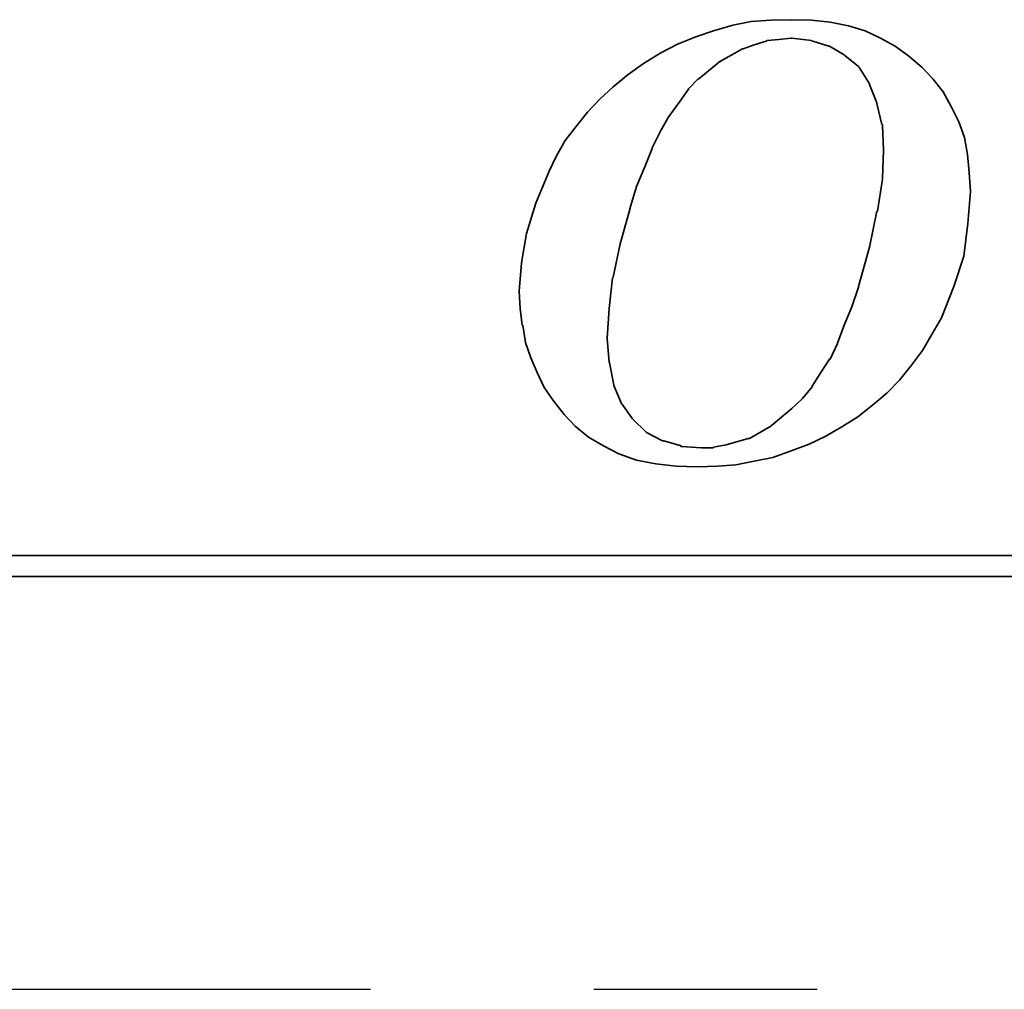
# Model space of a CAD drawing. Extents: x 23 to 149, y 34 to 103.
# Tile 31 of 45: x 124.84 to 129.25, y 64.83 to 69.17. Entities that reach past the tile are written whole.
import ezdxf

# ---------------------------------------------------------------- set-up
doc = ezdxf.new("R2010")
doc.units = 0
doc.header["$LTSCALE"] = 2
doc.header["$MEASUREMENT"] = 0
doc.linetypes.add('CENTER', pattern=[2, 1.25, -0.25, 0.25, -0.25])
for name, color, linetype in [('CL', 1, 'CENTER'), ('DIM', 4, 'CONTINUOUS'), ('layer 1', 7, 'CONTINUOUS')]:
    doc.layers.add(name, color=color, linetype=linetype)

# ---------------------------------------------------------------- blocks, each defined once
blk = doc.blocks.new('TBI MOTION logo(完整正式版)')
at = {"layer": 'layer 1', "color": 22, "lineweight": 35}
for points, knots in [([(-11.34375, -6.98375), (-11.34375, -6.98375), (-10.91375, -7.43875), (-10.91375, -7.43875), (-10.91375, -7.43875), (-10.91375, -7.43875), (-10.38625, -7.87125), (-10.38625, -7.87125), (-10.38625, -7.87125), (-10.38625, -7.87125), (-9.81125, -8.20375), (-9.81125, -8.20375), (-9.81125, -8.20375), (-9.81125, -8.20375), (-9.21125, -8.51875), (-9.21125, -8.51875), (-9.21125, -8.51875), (-9.21125, -8.51875), (-8.51625, -8.75875), (-8.51625, -8.75875), (-8.51625, -8.75875), (-8.51625, -8.75875), (-7.77125, -8.90375), (-7.77125, -8.90375), (-7.77125, -8.90375), (-7.77125, -8.90375), (-6.97875, -8.99875), (-6.97875, -8.99875), (-6.97875, -8.99875), (-6.97875, -8.99875), (-6.14125, -9.02375), (-6.14125, -9.02375), (-6.14125, -9.02375), (-6.14125, -9.02375), (-5.37125, -8.99875), (-5.37125, -8.99875), (-5.37125, -8.99875), (-5.37125, -8.99875), (-4.65375, -8.94875), (-4.65375, -8.94875), (-4.65375, -8.94875), (-4.65375, -8.94875), (-3.93375, -8.80625), (-3.93375, -8.80625), (-3.93375, -8.80625), (-3.93375, -8.80625), (-3.21375, -8.66375), (-3.21375, -8.66375), (-3.21375, -8.66375), (-3.21375, -8.66375), (-2.49375, -8.39875), (-2.49375, -8.39875), (-2.49375, -8.39875), (-2.49375, -8.39875), (-1.79875, -8.13375), (-1.79875, -8.13375), (-1.79875, -8.13375), (-1.79875, -8.13375), (-1.17375, -7.84375), (-1.17375, -7.84375), (-1.17375, -7.84375), (-1.17375, -7.84375), (-0.52375, -7.46375), (-0.52375, -7.46375), (-0.52375, -7.46375), (-0.52375, -7.46375), (0.10124, -7.07875), (0.10124, -7.07875), (0.10124, -7.07875), (0.10124, -7.07875), (0.67625, -6.62375), (0.67625, -6.62375), (0.67625, -6.62375), (0.67625, -6.62375), (1.24874, -6.14375), (1.24874, -6.14375), (1.24874, -6.14375), (1.24874, -6.14375), (1.72874, -5.64125), (1.72874, -5.64125), (1.72874, -5.64125), (1.72874, -5.64125), (2.18624, -5.06375), (2.18624, -5.06375), (2.18624, -5.06375), (2.18624, -5.06375), (2.61625, -4.48874), (2.61625, -4.48874), (2.61625, -4.48874), (2.61625, -4.48874), (3.00125, -3.83874), (3.00125, -3.83874), (3.00125, -3.83874), (3.00125, -3.83874), (3.36124, -3.21374), (3.36124, -3.21374), (3.36124, -3.21374), (3.36124, -3.21374), (3.84374, -1.99125), (3.84374, -1.99125), (3.84374, -1.99125), (3.84374, -1.99125), (4.22625, -0.81875), (4.22625, -0.81875), (4.22625, -0.81875), (4.22625, -0.81875), (4.39125, 0.45624), (4.39125, 0.45624), (4.39125, 0.45624), (4.39125, 0.45624), (4.48874, 1.70124), (4.48874, 1.70124), (4.48874, 1.70124), (4.48874, 1.70124), (4.43874, 2.44625), (4.43874, 2.44625), (4.43874, 2.44625), (4.43874, 2.44625), (4.36874, 3.14125), (4.36874, 3.14125), (4.36874, 3.14125), (4.36874, 3.14125), (4.25125, 3.81125), (4.25125, 3.81125), (4.25125, 3.81125), (4.25125, 3.81125), (4.03124, 4.41125), (4.03124, 4.41125), (4.03124, 4.41125), (4.03124, 4.41125), (3.74374, 5.01125), (3.74374, 5.01125), (3.74374, 5.01125), (3.74374, 5.01125), (3.43124, 5.58875), (3.43124, 5.58875), (3.43124, 5.58875), (3.43124, 5.58875), (3.02625, 6.09125), (3.02625, 6.09125), (3.02625, 6.09125), (3.02625, 6.09125), (2.59374, 6.54875), (2.59374, 6.54875), (2.59374, 6.54875), (2.59374, 6.54875), (2.09124, 6.98125), (2.09124, 6.98125), (2.09124, 6.98125), (2.09124, 6.98125), (1.56124, 7.36625), (1.56124, 7.36625), (1.56124, 7.36625), (1.56124, 7.36625), (0.98624, 7.67625), (0.98624, 7.67625), (0.98624, 7.67625), (0.98624, 7.67625), (0.38624, 7.96375), (0.38624, 7.96375), (0.38624, 7.96375), (0.38624, 7.96375), (-0.25875, 8.15625), (-0.25875, 8.15625), (-0.25875, 8.15625), (-0.25875, 8.15625), (-0.98125, 8.30125), (-0.98125, 8.30125), (-0.98125, 8.30125), (-0.98125, 8.30125), (-1.70124, 8.37125), (-1.70124, 8.37125), (-1.70124, 8.37125), (-1.70124, 8.37125), (-2.49375, 8.39624), (-2.49375, 8.39624), (-2.49375, 8.39624), (-2.49375, 8.39624), (-3.28625, 8.37125), (-3.28625, 8.37125), (-3.28625, 8.37125), (-3.28625, 8.37125), (-4.05125, 8.32125), (-4.05125, 8.32125), (-4.05125, 8.32125), (-4.05125, 8.32125), (-4.77375, 8.18125), (-4.77375, 8.18125), (-4.77375, 8.18125), (-4.77375, 8.18125), (-5.51625, 7.96375), (-5.51625, 7.96375), (-5.51625, 7.96375), (-5.51625, 7.96375), (-6.21125, 7.72625), (-6.21125, 7.72625), (-6.21125, 7.72625), (-6.21125, 7.72625), (-6.92875, 7.43625), (-6.92875, 7.43625), (-6.92875, 7.43625), (-6.92875, 7.43625), (-7.57875, 7.10125), (-7.57875, 7.10125), (-7.57875, 7.10125), (-7.57875, 7.10125), (-8.24875, 6.69125), (-8.24875, 6.69125), (-8.24875, 6.69125), (-8.24875, 6.69125), (-8.84875, 6.26125), (-8.84875, 6.26125), (-8.84875, 6.26125), (-8.84875, 6.26125), (-9.42625, 5.78125), (-9.42625, 5.78125), (-9.42625, 5.78125), (-9.42625, 5.78125), (-9.95375, 5.30125), (-9.95375, 5.30125), (-9.95375, 5.30125), (-9.95375, 5.30125), (-10.43375, 4.79624), (-10.43375, 4.79624), (-10.43375, 4.79624), (-10.43375, 4.79624), (-10.88875, 4.22125), (-10.88875, 4.22125), (-10.88875, 4.22125), (-10.88875, 4.22125), (-11.29875, 3.69375), (-11.29875, 3.69375), (-11.29875, 3.69375), (-11.29875, 3.69375), (-11.63375, 3.09125), (-11.63375, 3.09125), (-11.63375, 3.09125), (-11.63375, 3.09125), (-11.91875, 2.49625), (-11.91875, 2.49625), (-11.91875, 2.49625), (-11.91875, 2.49625), (-12.44875, 1.24625), (-12.44875, 1.24625), (-12.44875, 1.24625), (-12.44875, 1.24625), (-12.80875, 0.06874), (-12.80875, 0.06874), (-12.80875, 0.06874), (-12.80875, 0.06874), (-12.99875, -1.07875), (-12.99875, -1.07875), (-12.99875, -1.07875), (-12.99875, -1.07875), (-13.09375, -2.18375), (-13.09375, -2.18375), (-13.09375, -2.18375), (-13.09375, -2.18375), (-13.04875, -2.85375), (-13.04875, -2.85375), (-13.04875, -2.85375), (-13.04875, -2.85375), (-12.97375, -3.50375), (-12.97375, -3.50375), (-12.97375, -3.50375), (-12.97375, -3.50375), (-12.95375, -3.50375), (-12.95375, -3.50375), (-12.95375, -3.50375), (-12.95375, -3.50375), (-12.85375, -4.17375), (-12.85375, -4.17375), (-12.85375, -4.17375), (-12.85375, -4.17375), (-12.63875, -4.77624), (-12.63875, -4.77624), (-12.63875, -4.77624), (-12.63875, -4.77624), (-12.39875, -5.35125), (-12.39875, -5.35125), (-12.39875, -5.35125), (-12.39875, -5.35125), (-12.11375, -5.92875), (-12.11375, -5.92875), (-12.11375, -5.92875), (-12.11375, -5.92875), (-11.75375, -6.45375), (-11.75375, -6.45375), (-11.75375, -6.45375), (-11.75375, -6.45375), (-11.34375, -6.98375), (-11.34375, -6.98375)], [0, 0, 0, 0, 0.01369863, 0.01369863, 0.01369863, 0.01369863, 0.02739726, 0.02739726, 0.02739726, 0.02739726, 0.04109589, 0.04109589, 0.04109589, 0.04109589, 0.05479452, 0.05479452, 0.05479452, 0.05479452, 0.06849315, 0.06849315, 0.06849315, 0.06849315, 0.08219178, 0.08219178, 0.08219178, 0.08219178, 0.09589041, 0.09589041, 0.09589041, 0.09589041, 0.10958904, 0.10958904, 0.10958904, 0.10958904, 0.12328767, 0.12328767, 0.12328767, 0.12328767, 0.1369863, 0.1369863, 0.1369863, 0.1369863, 0.15068493, 0.15068493, 0.15068493, 0.15068493, 0.16438356, 0.16438356, 0.16438356, 0.16438356, 0.17808219, 0.17808219, 0.17808219, 0.17808219, 0.19178082, 0.19178082, 0.19178082, 0.19178082, 0.20547945, 0.20547945, 0.20547945, 0.20547945, 0.21917808, 0.21917808, 0.21917808, 0.21917808, 0.23287671, 0.23287671, 0.23287671, 0.23287671, 0.24657534, 0.24657534, 0.24657534, 0.24657534, 0.26027397, 0.26027397, 0.26027397, 0.26027397, 0.2739726, 0.2739726, 0.2739726, 0.2739726, 0.28767123, 0.28767123, 0.28767123, 0.28767123, 0.30136986, 0.30136986, 0.30136986, 0.30136986, 0.31506849, 0.31506849, 0.31506849, 0.31506849, 0.32876712, 0.32876712, 0.32876712, 0.32876712, 0.34246575, 0.34246575, 0.34246575, 0.34246575, 0.35616438, 0.35616438, 0.35616438, 0.35616438, 0.36986301, 0.36986301, 0.36986301, 0.36986301, 0.38356164, 0.38356164, 0.38356164, 0.38356164, 0.39726027, 0.39726027, 0.39726027, 0.39726027, 0.4109589, 0.4109589, 0.4109589, 0.4109589, 0.42465753, 0.42465753, 0.42465753, 0.42465753, 0.43835616, 0.43835616, 0.43835616, 0.43835616, 0.45205479, 0.45205479, 0.45205479, 0.45205479, 0.46575342, 0.46575342, 0.46575342, 0.46575342, 0.47945205, 0.47945205, 0.47945205, 0.47945205, 0.49315068, 0.49315068, 0.49315068, 0.49315068, 0.50684932, 0.50684932, 0.50684932, 0.50684932, 0.52054795, 0.52054795, 0.52054795, 0.52054795, 0.53424658, 0.53424658, 0.53424658, 0.53424658, 0.54794521, 0.54794521, 0.54794521, 0.54794521, 0.56164384, 0.56164384, 0.56164384, 0.56164384, 0.57534247, 0.57534247, 0.57534247, 0.57534247, 0.5890411, 0.5890411, 0.5890411, 0.5890411, 0.60273973, 0.60273973, 0.60273973, 0.60273973, 0.61643836, 0.61643836, 0.61643836, 0.61643836, 0.63013699, 0.63013699, 0.63013699, 0.63013699, 0.64383562, 0.64383562, 0.64383562, 0.64383562, 0.65753425, 0.65753425, 0.65753425, 0.65753425, 0.67123288, 0.67123288, 0.67123288, 0.67123288, 0.68493151, 0.68493151, 0.68493151, 0.68493151, 0.69863014, 0.69863014, 0.69863014, 0.69863014, 0.71232877, 0.71232877, 0.71232877, 0.71232877, 0.7260274, 0.7260274, 0.7260274, 0.7260274, 0.73972603, 0.73972603, 0.73972603, 0.73972603, 0.75342466, 0.75342466, 0.75342466, 0.75342466, 0.76712329, 0.76712329, 0.76712329, 0.76712329, 0.78082192, 0.78082192, 0.78082192, 0.78082192, 0.79452055, 0.79452055, 0.79452055, 0.79452055, 0.80821918, 0.80821918, 0.80821918, 0.80821918, 0.82191781, 0.82191781, 0.82191781, 0.82191781, 0.83561644, 0.83561644, 0.83561644, 0.83561644, 0.84931507, 0.84931507, 0.84931507, 0.84931507, 0.8630137, 0.8630137, 0.8630137, 0.8630137, 0.87671233, 0.87671233, 0.87671233, 0.87671233, 0.89041096, 0.89041096, 0.89041096, 0.89041096, 0.90410959, 0.90410959, 0.90410959, 0.90410959, 0.91780822, 0.91780822, 0.91780822, 0.91780822, 0.93150685, 0.93150685, 0.93150685, 0.93150685, 0.94520548, 0.94520548, 0.94520548, 0.94520548, 0.95890411, 0.95890411, 0.95890411, 0.95890411, 0.97260274, 0.97260274, 0.97260274, 0.97260274, 0.98630137, 0.98630137, 0.98630137, 0.98630137, 1, 1, 1, 1]), ([(-8.77875, 1.03124), (-8.77875, 1.03124), (-8.51625, 1.89625), (-8.51625, 1.89625), (-8.51625, 1.89625), (-8.51625, 1.89625), (-8.20375, 2.66375), (-8.20375, 2.66375), (-8.20375, 2.66375), (-8.20375, 2.66375), (-7.91625, 3.38125), (-7.91625, 3.38125), (-7.91625, 3.38125), (-7.91625, 3.38125), (-7.91625, 3.40624), (-7.91625, 3.40624), (-7.91625, 3.40624), (-7.91625, 3.40624), (-7.57875, 4.07624), (-7.57875, 4.07624), (-7.57875, 4.07624), (-7.57875, 4.07624), (-7.24375, 4.65125), (-7.24375, 4.65125), (-7.24375, 4.65125), (-7.24375, 4.65125), (-7.21875, 4.65125), (-7.21875, 4.65125), (-7.21875, 4.65125), (-7.21875, 4.65125), (-7.21875, 4.67624), (-7.21875, 4.67624), (-7.21875, 4.67624), (-7.21875, 4.67624), (-6.83625, 5.20375), (-6.83625, 5.20375), (-6.83625, 5.20375), (-6.83625, 5.20375), (-6.49875, 5.68625), (-6.49875, 5.68625), (-6.49875, 5.68625), (-6.49875, 5.68625), (-6.49875, 5.70625), (-6.49875, 5.70625), (-6.49875, 5.70625), (-6.49875, 5.70625), (-6.11625, 6.09125), (-6.11625, 6.09125), (-6.11625, 6.09125), (-6.11625, 6.09125), (-6.09125, 6.09125), (-6.09125, 6.09125), (-6.09125, 6.09125), (-6.09125, 6.09125), (-5.27375, 6.76625), (-5.27375, 6.76625), (-5.27375, 6.76625), (-5.27375, 6.76625), (-5.24875, 6.76625), (-5.24875, 6.76625), (-5.24875, 6.76625), (-5.24875, 6.76625), (-5.24875, 6.78625), (-5.24875, 6.78625), (-5.24875, 6.78625), (-5.24875, 6.78625), (-4.38875, 7.26624), (-4.38875, 7.26624), (-4.38875, 7.26624), (-4.38875, 7.26624), (-4.36125, 7.26624), (-4.36125, 7.26624), (-4.36125, 7.26624), (-4.36125, 7.26624), (-3.93375, 7.41125), (-3.93375, 7.41125), (-3.93375, 7.41125), (-3.93375, 7.41125), (-3.47375, 7.55625), (-3.47375, 7.55625), (-3.47375, 7.55625), (-3.47375, 7.55625), (-3.45375, 7.55625), (-3.45375, 7.55625), (-3.45375, 7.55625), (-3.45375, 7.55625), (-3.42875, 7.58124), (-3.42875, 7.58124), (-3.42875, 7.58124), (-3.42875, 7.58124), (-2.97375, 7.62625), (-2.97375, 7.62625), (-2.97375, 7.62625), (-2.97375, 7.62625), (-2.49375, 7.67625), (-2.49375, 7.67625), (-2.49375, 7.67625), (-2.49375, 7.67625), (-2.46875, 7.67625), (-2.46875, 7.67625), (-2.46875, 7.67625), (-2.46875, 7.67625), (-1.70124, 7.58124), (-1.70124, 7.58124), (-1.70124, 7.58124), (-1.70124, 7.58124), (-1.67875, 7.55625), (-1.67875, 7.55625), (-1.67875, 7.55625), (-1.67875, 7.55625), (-1.65375, 7.55625), (-1.65375, 7.55625), (-1.65375, 7.55625), (-1.65375, 7.55625), (-1.03125, 7.36625), (-1.03125, 7.36625), (-1.03125, 7.36625), (-1.03125, 7.36625), (-1.00625, 7.36625), (-1.00625, 7.36625), (-1.00625, 7.36625), (-1.00625, 7.36625), (-0.43124, 7.02624), (-0.43124, 7.02624), (-0.43124, 7.02624), (-0.43124, 7.02624), (-0.40625, 7.00624), (-0.40625, 7.00624), (-0.40625, 7.00624), (-0.40625, 7.00624), (0.12124, 6.57124), (0.12124, 6.57124), (0.12124, 6.57124), (0.12124, 6.57124), (0.14624, 6.54875), (0.14624, 6.54875), (0.14624, 6.54875), (0.14624, 6.54875), (0.17124, 6.52375), (0.17124, 6.52375), (0.17124, 6.52375), (0.17124, 6.52375), (0.55625, 5.89875), (0.55625, 5.89875), (0.55625, 5.89875), (0.55625, 5.89875), (0.55625, 5.87625), (0.55625, 5.87625), (0.55625, 5.87625), (0.55625, 5.87625), (0.84124, 5.15625), (0.84124, 5.15625), (0.84124, 5.15625), (0.84124, 5.15625), (0.84124, 5.13125), (0.84124, 5.13125), (0.84124, 5.13125), (0.84124, 5.13125), (1.03624, 4.31875), (1.03624, 4.31875), (1.03624, 4.31875), (1.03624, 4.31875), (1.05624, 4.31875), (1.05624, 4.31875), (1.05624, 4.31875), (1.05624, 4.31875), (1.05624, 4.29125), (1.05624, 4.29125), (1.05624, 4.29125), (1.05624, 4.29125), (1.10625, 3.33125), (1.10625, 3.33125), (1.10625, 3.33125), (1.10625, 3.33125), (1.10625, 3.30875), (1.10625, 3.30875), (1.10625, 3.30875), (1.10625, 3.30875), (1.05624, 2.20624), (1.05624, 2.20624), (1.05624, 2.20624), (1.05624, 2.20624), (1.05624, 2.18124), (1.05624, 2.18124), (1.05624, 2.18124), (1.05624, 2.18124), (0.86624, 0.93624), (0.86624, 0.93624), (0.86624, 0.93624), (0.86624, 0.93624), (0.84124, 0.93624), (0.84124, 0.93624), (0.84124, 0.93624), (0.84124, 0.93624), (0.55625, -0.45874), (0.55625, -0.45874), (0.55625, -0.45874), (0.55625, -0.45874), (0.12124, -1.99125), (0.12124, -1.99125), (0.12124, -1.99125), (0.12124, -1.99125), (0.12124, -2.01874), (0.12124, -2.01874), (0.12124, -2.01874), (0.12124, -2.01874), (-0.13874, -2.78375), (-0.13874, -2.78375), (-0.13874, -2.78375), (-0.13874, -2.78375), (-0.43124, -3.50375), (-0.43124, -3.50375), (-0.43124, -3.50375), (-0.43124, -3.50375), (-0.69375, -4.19875), (-0.69375, -4.19875), (-0.69375, -4.19875), (-0.69375, -4.19875), (-0.69375, -4.22375), (-0.69375, -4.22375), (-0.69375, -4.22375), (-0.69375, -4.22375), (-0.98125, -4.82374), (-0.98125, -4.82374), (-0.98125, -4.82374), (-0.98125, -4.82374), (-1.00625, -4.82374), (-1.00625, -4.82374), (-1.00625, -4.82374), (-1.00625, -4.82374), (-1.33875, -5.35125), (-1.33875, -5.35125), (-1.33875, -5.35125), (-1.33875, -5.35125), (-1.67875, -5.87875), (-1.67875, -5.87875), (-1.67875, -5.87875), (-1.67875, -5.87875), (-1.67875, -5.90375), (-1.67875, -5.90375), (-1.67875, -5.90375), (-1.67875, -5.90375), (-2.05875, -6.35875), (-2.05875, -6.35875), (-2.05875, -6.35875), (-2.05875, -6.35875), (-2.08375, -6.38375), (-2.08375, -6.38375), (-2.08375, -6.38375), (-2.08375, -6.38375), (-2.46875, -6.74375), (-2.46875, -6.74375), (-2.46875, -6.74375), (-2.46875, -6.74375), (-3.25875, -7.41625), (-3.25875, -7.41625), (-3.25875, -7.41625), (-3.25875, -7.41625), (-3.28625, -7.43875), (-3.28625, -7.43875), (-3.28625, -7.43875), (-3.28625, -7.43875), (-4.12375, -7.91875), (-4.12375, -7.91875), (-4.12375, -7.91875), (-4.12375, -7.91875), (-4.14875, -7.91875), (-4.14875, -7.91875), (-4.14875, -7.91875), (-4.14875, -7.91875), (-4.17125, -7.91875), (-4.17125, -7.91875), (-4.17125, -7.91875), (-4.17125, -7.91875), (-5.03375, -8.15875), (-5.03375, -8.15875), (-5.03375, -8.15875), (-5.03375, -8.15875), (-5.51625, -8.25625), (-5.51625, -8.25625), (-5.51625, -8.25625), (-5.51625, -8.25625), (-5.54125, -8.27875), (-5.54125, -8.27875), (-5.54125, -8.27875), (-5.54125, -8.27875), (-5.56375, -8.27875), (-5.56375, -8.27875), (-5.56375, -8.27875), (-5.56375, -8.27875), (-5.99625, -8.27875), (-5.99625, -8.27875), (-5.99625, -8.27875), (-5.99625, -8.27875), (-6.76375, -8.23125), (-6.76375, -8.23125), (-6.76375, -8.23125), (-6.76375, -8.23125), (-6.78875, -8.23125), (-6.78875, -8.23125), (-6.78875, -8.23125), (-6.78875, -8.23125), (-6.78875, -8.20375), (-6.78875, -8.20375), (-6.78875, -8.20375), (-6.78875, -8.20375), (-7.45875, -8.01375), (-7.45875, -8.01375), (-7.45875, -8.01375), (-7.45875, -8.01375), (-7.48375, -8.01375), (-7.48375, -8.01375), (-7.48375, -8.01375), (-7.48375, -8.01375), (-7.50875, -8.01375), (-7.50875, -8.01375), (-7.50875, -8.01375), (-7.50875, -8.01375), (-8.13125, -7.67875), (-8.13125, -7.67875), (-8.13125, -7.67875), (-8.13125, -7.67875), (-8.15625, -7.65375), (-8.15625, -7.65375), (-8.15625, -7.65375), (-8.15625, -7.65375), (-8.65875, -7.17375), (-8.65875, -7.17375), (-8.65875, -7.17375), (-8.65875, -7.17375), (-8.68375, -7.14875), (-8.68375, -7.14875), (-8.68375, -7.14875), (-8.68375, -7.14875), (-9.08875, -6.57375), (-9.08875, -6.57375), (-9.08875, -6.57375), (-9.08875, -6.57375), (-9.11375, -6.54875), (-9.11375, -6.54875), (-9.11375, -6.54875), (-9.11375, -6.54875), (-9.11375, -6.52875), (-9.11375, -6.52875), (-9.11375, -6.52875), (-9.11375, -6.52875), (-9.40375, -5.85375), (-9.40375, -5.85375), (-9.40375, -5.85375), (-9.40375, -5.85375), (-9.40375, -5.82875), (-9.40375, -5.82875), (-9.40375, -5.82875), (-9.40375, -5.82875), (-9.56875, -4.96875), (-9.56875, -4.96875), (-9.56875, -4.96875), (-9.56875, -4.96875), (-9.59375, -4.94375), (-9.59375, -4.94375), (-9.59375, -4.94375), (-9.59375, -4.94375), (-9.66375, -4.03375), (-9.66375, -4.03375), (-9.66375, -4.03375), (-9.66375, -4.03375), (-9.66375, -4.00875), (-9.66375, -4.00875), (-9.66375, -4.00875), (-9.66375, -4.00875), (-9.59375, -2.85375), (-9.59375, -2.85375), (-9.59375, -2.85375), (-9.59375, -2.85375), (-9.45125, -1.65875), (-9.45125, -1.65875), (-9.45125, -1.65875), (-9.45125, -1.65875), (-9.42625, -1.63375), (-9.42625, -1.63375), (-9.42625, -1.63375), (-9.42625, -1.63375), (-9.16125, -0.33875), (-9.16125, -0.33875), (-9.16125, -0.33875), (-9.16125, -0.33875), (-8.77875, 1.00624), (-8.77875, 1.00624), (-8.77875, 1.00624), (-8.77875, 1.00624), (-8.77875, 1.03124), (-8.77875, 1.03124)], [0, 0, 0, 0, 0.01020408, 0.01020408, 0.01020408, 0.01020408, 0.02040816, 0.02040816, 0.02040816, 0.02040816, 0.03061224, 0.03061224, 0.03061224, 0.03061224, 0.04081633, 0.04081633, 0.04081633, 0.04081633, 0.05102041, 0.05102041, 0.05102041, 0.05102041, 0.06122449, 0.06122449, 0.06122449, 0.06122449, 0.07142857, 0.07142857, 0.07142857, 0.07142857, 0.08163265, 0.08163265, 0.08163265, 0.08163265, 0.09183673, 0.09183673, 0.09183673, 0.09183673, 0.10204082, 0.10204082, 0.10204082, 0.10204082, 0.1122449, 0.1122449, 0.1122449, 0.1122449, 0.12244898, 0.12244898, 0.12244898, 0.12244898, 0.13265306, 0.13265306, 0.13265306, 0.13265306, 0.14285714, 0.14285714, 0.14285714, 0.14285714, 0.15306122, 0.15306122, 0.15306122, 0.15306122, 0.16326531, 0.16326531, 0.16326531, 0.16326531, 0.17346939, 0.17346939, 0.17346939, 0.17346939, 0.18367347, 0.18367347, 0.18367347, 0.18367347, 0.19387755, 0.19387755, 0.19387755, 0.19387755, 0.20408163, 0.20408163, 0.20408163, 0.20408163, 0.21428571, 0.21428571, 0.21428571, 0.21428571, 0.2244898, 0.2244898, 0.2244898, 0.2244898, 0.23469388, 0.23469388, 0.23469388, 0.23469388, 0.24489796, 0.24489796, 0.24489796, 0.24489796, 0.25510204, 0.25510204, 0.25510204, 0.25510204, 0.26530612, 0.26530612, 0.26530612, 0.26530612, 0.2755102, 0.2755102, 0.2755102, 0.2755102, 0.28571429, 0.28571429, 0.28571429, 0.28571429, 0.29591837, 0.29591837, 0.29591837, 0.29591837, 0.30612245, 0.30612245, 0.30612245, 0.30612245, 0.31632653, 0.31632653, 0.31632653, 0.31632653, 0.32653061, 0.32653061, 0.32653061, 0.32653061, 0.33673469, 0.33673469, 0.33673469, 0.33673469, 0.34693878, 0.34693878, 0.34693878, 0.34693878, 0.35714286, 0.35714286, 0.35714286, 0.35714286, 0.36734694, 0.36734694, 0.36734694, 0.36734694, 0.37755102, 0.37755102, 0.37755102, 0.37755102, 0.3877551, 0.3877551, 0.3877551, 0.3877551, 0.39795918, 0.39795918, 0.39795918, 0.39795918, 0.40816327, 0.40816327, 0.40816327, 0.40816327, 0.41836735, 0.41836735, 0.41836735, 0.41836735, 0.42857143, 0.42857143, 0.42857143, 0.42857143, 0.43877551, 0.43877551, 0.43877551, 0.43877551, 0.44897959, 0.44897959, 0.44897959, 0.44897959, 0.45918367, 0.45918367, 0.45918367, 0.45918367, 0.46938776, 0.46938776, 0.46938776, 0.46938776, 0.47959184, 0.47959184, 0.47959184, 0.47959184, 0.48979592, 0.48979592, 0.48979592, 0.48979592, 0.5, 0.5, 0.5, 0.5, 0.51020408, 0.51020408, 0.51020408, 0.51020408, 0.52040816, 0.52040816, 0.52040816, 0.52040816, 0.53061224, 0.53061224, 0.53061224, 0.53061224, 0.54081633, 0.54081633, 0.54081633, 0.54081633, 0.55102041, 0.55102041, 0.55102041, 0.55102041, 0.56122449, 0.56122449, 0.56122449, 0.56122449, 0.57142857, 0.57142857, 0.57142857, 0.57142857, 0.58163265, 0.58163265, 0.58163265, 0.58163265, 0.59183673, 0.59183673, 0.59183673, 0.59183673, 0.60204082, 0.60204082, 0.60204082, 0.60204082, 0.6122449, 0.6122449, 0.6122449, 0.6122449, 0.62244898, 0.62244898, 0.62244898, 0.62244898, 0.63265306, 0.63265306, 0.63265306, 0.63265306, 0.64285714, 0.64285714, 0.64285714, 0.64285714, 0.65306122, 0.65306122, 0.65306122, 0.65306122, 0.66326531, 0.66326531, 0.66326531, 0.66326531, 0.67346939, 0.67346939, 0.67346939, 0.67346939, 0.68367347, 0.68367347, 0.68367347, 0.68367347, 0.69387755, 0.69387755, 0.69387755, 0.69387755, 0.70408163, 0.70408163, 0.70408163, 0.70408163, 0.71428571, 0.71428571, 0.71428571, 0.71428571, 0.7244898, 0.7244898, 0.7244898, 0.7244898, 0.73469388, 0.73469388, 0.73469388, 0.73469388, 0.74489796, 0.74489796, 0.74489796, 0.74489796, 0.75510204, 0.75510204, 0.75510204, 0.75510204, 0.76530612, 0.76530612, 0.76530612, 0.76530612, 0.7755102, 0.7755102, 0.7755102, 0.7755102, 0.78571429, 0.78571429, 0.78571429, 0.78571429, 0.79591837, 0.79591837, 0.79591837, 0.79591837, 0.80612245, 0.80612245, 0.80612245, 0.80612245, 0.81632653, 0.81632653, 0.81632653, 0.81632653, 0.82653061, 0.82653061, 0.82653061, 0.82653061, 0.83673469, 0.83673469, 0.83673469, 0.83673469, 0.84693878, 0.84693878, 0.84693878, 0.84693878, 0.85714286, 0.85714286, 0.85714286, 0.85714286, 0.86734694, 0.86734694, 0.86734694, 0.86734694, 0.87755102, 0.87755102, 0.87755102, 0.87755102, 0.8877551, 0.8877551, 0.8877551, 0.8877551, 0.89795918, 0.89795918, 0.89795918, 0.89795918, 0.90816327, 0.90816327, 0.90816327, 0.90816327, 0.91836735, 0.91836735, 0.91836735, 0.91836735, 0.92857143, 0.92857143, 0.92857143, 0.92857143, 0.93877551, 0.93877551, 0.93877551, 0.93877551, 0.94897959, 0.94897959, 0.94897959, 0.94897959, 0.95918367, 0.95918367, 0.95918367, 0.95918367, 0.96938776, 0.96938776, 0.96938776, 0.96938776, 0.97959184, 0.97959184, 0.97959184, 0.97959184, 0.98979592, 0.98979592, 0.98979592, 0.98979592, 1, 1, 1, 1]), ([(75.90875, -9.47875), (75.90875, -9.47875), (75.90875, -12.28625), (75.90875, -12.28625), (75.90875, -12.28625), (75.90875, -12.28625), (75.90875, -12.47875), (75.90875, -12.47875), (75.90875, -12.47875), (75.90875, -12.47875), (75.71625, -12.47875), (75.71625, -12.47875), (75.71625, -12.47875), (75.71625, -12.47875), (-88.32875, -12.47875), (-88.32875, -12.47875), (-88.32875, -12.47875), (-88.32875, -12.47875), (-88.32875, -13.29375), (-88.32875, -13.29375), (-88.32875, -13.29375), (-88.32875, -13.29375), (82.89125, -13.29375), (82.89125, -13.29375), (82.89125, -13.29375), (82.89125, -13.29375), (75.90875, -9.47875), (75.90875, -9.47875)], [0, 0, 0, 0, 0.14285714, 0.14285714, 0.14285714, 0.14285714, 0.28571429, 0.28571429, 0.28571429, 0.28571429, 0.42857143, 0.42857143, 0.42857143, 0.42857143, 0.57142857, 0.57142857, 0.57142857, 0.57142857, 0.71428571, 0.71428571, 0.71428571, 0.71428571, 0.85714286, 0.85714286, 0.85714286, 0.85714286, 1, 1, 1, 1])]:
    blk.add_open_spline(points, degree=3, knots=knots, dxfattribs=at)

msp = doc.modelspace()

# ---------------------------------------------------------------- linework, layer by layer
at = {"layer": 'CL', "color": 7, "ltscale": 2}
msp.add_line((97.4139, 64.8266), (143.4139, 64.8266), dxfattribs=at)

# ---------------------------------------------------------------- block references
at = {"layer": 'DIM', "color": 7, "xscale": 0.1149341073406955, "yscale": 0.1149341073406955, "zscale": 0.1149341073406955}
msp.add_blockref('TBI MOTION logo(完整正式版)', (128.5843, 68.2026), dxfattribs=at)

doc.saveas('drawing.dxf')
